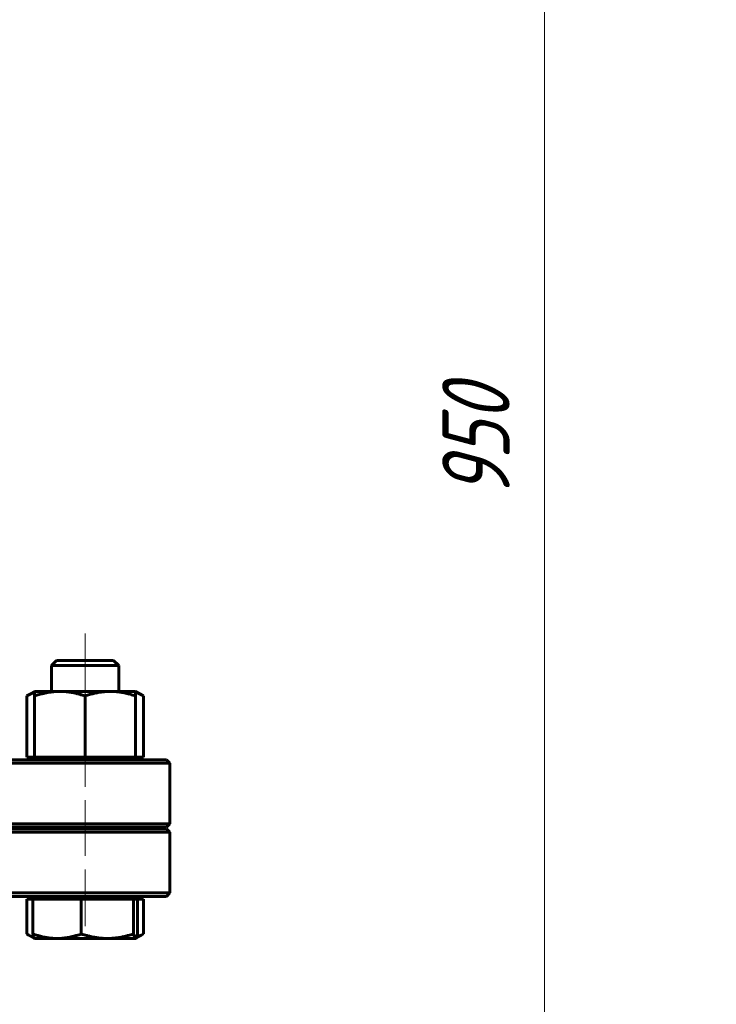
# Model space of a CAD drawing. Header units: millimetres. Extents: x 0 to 594, y -3 to 420.
# Tile 8 of 21: x 242 to 294, y 250 to 324. Entities that reach past the tile are written whole.
import ezdxf

# ---------------------------------------------------------------- set-up
doc = ezdxf.new("R2010")
doc.units = ezdxf.units.MM
for name, pattern in [('K5LT_AXLED', [12, 7.5, -1.5, 1.5, -1.5]), ('K5LT_BASIC', [0]), ('K5LT_THIN', [0])]:
    doc.linetypes.add(name, pattern=pattern)
doc.layers.add('Системный слой', color=7, linetype='Continuous')
doc.layers.add('Системный слой (1)', color=251, linetype='Continuous', true_color=0x6c6c6c)
doc.styles.add('KDIMTEXTSTYLE', font='txt', dxfattribs={"width": 0.96, "oblique": 15, "height": 5})
doc.styles.add('KTEXTSTYLE', font='txt', dxfattribs={"width": 0.96, "height": 5})
doc.dimstyles.new('KDIMSTYLE (0.20)', dxfattribs={"dimtxt": 5, "dimasz": 1, "dimexe": 2, "dimexo": 0, "dimgap": 1, "dimtad": 1, "dimlfac": 5, "dimtxsty": 'KDIMTEXTSTYLE', "dimsah": 1, "dimcen": 0, "dimdle": 1, "dimadec": 0, "dimazin": 0, "dimtfac": 0.667, "dimtmove": 0, "dimatfit": 3, "dimfxl": 1, "dimtvp": 1, "dimtolj": 1, "dimtzin": 0, "dimarcsym": 0})

# ---------------------------------------------------------------- blocks, each defined once
blk = doc.blocks.new('U0')
at = {"layer": 'Системный слой (1)', "color": 143, "linetype": 'K5LT_BASIC', "lineweight": 60, "true_color": 0x33acca}
for p, q in [((210.861, 268.627), (168.611, 268.627)), ((253.111, 268.627), (210.861, 268.627))]:
    blk.add_line(p, q, dxfattribs=at)
blk = doc.blocks.new('U4')
at = {"layer": 'Системный слой (1)', "color": 143, "linetype": 'K5LT_BASIC', "lineweight": 60, "true_color": 0x33acca}
for p, q in [((210.861, 263.502), (168.611, 263.502)), ((253.111, 263.502), (210.861, 263.502))]:
    blk.add_line(p, q, dxfattribs=at)
blk = doc.blocks.new('U18')
at = {"layer": 'Системный слой (1)', "color": 143, "linetype": 'K5LT_BASIC', "lineweight": 60, "true_color": 0x33acca}
for p, q in [((168.611, 258.502), (210.861, 258.502)), ((210.861, 258.502), (253.111, 258.502))]:
    blk.add_line(p, q, dxfattribs=at)
blk = doc.blocks.new('U23')
at = {"layer": 'Системный слой (1)', "color": 143, "linetype": 'K5LT_BASIC', "lineweight": 60, "true_color": 0x33acca}
for p, q in [((168.611, 263.627), (210.861, 263.627)), ((210.861, 263.627), (253.111, 263.627))]:
    blk.add_line(p, q, dxfattribs=at)
blk = doc.blocks.new('U32')
at = {"layer": 'Системный слой (1)', "color": 143, "linetype": 'K5LT_BASIC', "lineweight": 60, "true_color": 0x33acca}
for p, q in [((251.018, 273.561), (250.833, 273.626)), ((251.212, 273.475), (251.018, 273.561)), ((251.413, 273.367), (251.212, 273.475))]:
    blk.add_line(p, q, dxfattribs=at)
blk = doc.blocks.new('U34')
at = {"layer": 'Системный слой (1)', "color": 143, "linetype": 'K5LT_BASIC', "lineweight": 60, "true_color": 0x33acca}
for p, q in [((242.955, 273.475), (242.753, 273.367)), ((243.148, 273.561), (242.955, 273.475)), ((243.333, 273.626), (243.148, 273.561))]:
    blk.add_line(p, q, dxfattribs=at)
blk = doc.blocks.new('U35')
at = {"layer": 'Системный слой (1)', "color": 143, "linetype": 'K5LT_BASIC', "lineweight": 60, "true_color": 0x33acca}
for p, q in [((242.763, 255.712), (242.81, 255.681)), ((242.81, 255.681), (242.858, 255.652)), ((242.858, 255.652), (242.904, 255.625)), ((242.904, 255.625), (243.031, 255.556)), ((243.031, 255.556), (243.154, 255.499)), ((243.154, 255.499), (243.275, 255.453))]:
    blk.add_line(p, q, dxfattribs=at)
blk = doc.blocks.new('U37')
at = {"layer": 'Системный слой (1)', "color": 143, "linetype": 'K5LT_BASIC', "lineweight": 60, "true_color": 0x33acca}
for p, q in [((246.943, 276.002), (244.967, 276.002)), ((249.2, 276.002), (246.943, 276.002))]:
    blk.add_line(p, q, dxfattribs=at)
blk = doc.blocks.new('U42')
at = {"layer": 'Системный слой (1)', "color": 143, "linetype": 'K5LT_BASIC', "lineweight": 60, "true_color": 0x33acca}
for p, q in [((250.903, 255.481), (250.946, 255.62)), ((250.946, 255.62), (250.969, 255.712)), ((250.825, 255.377), (250.83, 255.378)), ((250.83, 255.378), (250.836, 255.379)), ((250.836, 255.379), (250.841, 255.382)), ((250.841, 255.382), (250.862, 255.401)), ((250.862, 255.401), (250.903, 255.481))]:
    blk.add_line(p, q, dxfattribs=at)
blk = doc.blocks.new('U45')
at = {"layer": 'Системный слой (1)', "color": 143, "linetype": 'K5LT_BASIC', "lineweight": 60, "true_color": 0x33acca}
for p, q in [((251.069, 255.557), (251.233, 255.628)), ((251.233, 255.628), (251.404, 255.712)), ((250.91, 255.499), (251.069, 255.557))]:
    blk.add_line(p, q, dxfattribs=at)
blk = doc.blocks.new('D4')
at = {"layer": 'Системный слой (1)'}
for points in [[(281.82, 383.502), (281.162, 388.502), (280.504, 383.502), (281.162, 384.002)], [(281.162, 198.502), (281.82, 203.502), (281.162, 203.002), (280.504, 203.502)]]:
    blk.add_hatch(color=7, dxfattribs=at).paths.add_polyline_path(points)
at = {"layer": 'Системный слой (1)', "color": 7, "linetype": 'K5LT_THIN', "lineweight": 18, "true_color": 0xffffff}
for p, q in [((221.661, 388.502), (283.162, 388.502)), ((280.504, 383.502), (281.162, 388.502)), ((281.162, 388.502), (281.82, 383.502)), ((281.162, 388.502), (281.162, 198.502)), ((281.162, 384.002), (280.504, 383.502)), ((281.82, 383.502), (281.162, 384.002)), ((281.162, 198.502), (280.504, 203.502)), ((280.504, 203.502), (281.162, 203.002)), ((281.162, 203.002), (281.82, 203.502)), ((281.82, 203.502), (281.162, 198.502)), ((248.661, 198.502), (283.162, 198.502))]:
    blk.add_line(p, q, dxfattribs=at)
blk.add_wipeout([(280.162, 288.028), (272.78, 288.028), (272.78, 298.538), (280.162, 298.538)]).dxf.layer = 'Системный слой (1)'
at = {"layer": 'Системный слой (1)', "color": 7, "insert": (273.575, 288.028), "char_height": 5, "attachment_point": 1, "rotation": 90, "style": 'KTEXTSTYLE'}
blk.add_mtext('\\fArial|b0|c204|p34;\\H5.0;\\W1.000;\\Q15;\\fGOST Type AU|b0|i0|c204|p34;\\Q15;\\W0.960;950', dxfattribs=at)
blk = doc.blocks.new('KDIMARROW_01')
at = {"layer": 'Системный слой'}
blk.add_hatch(color=0, dxfattribs=at).paths.add_polyline_path([(0, 0), (-5, 0.658), (-4.5, 0), (-5, -0.658)])
at = {"layer": 'Системный слой', "color": 0, "linetype": 'K5LT_THIN', "lineweight": 18}
for p, q in [((-4.5, 0), (-5, 0.658)), ((-5, 0.658), (0, 0)), ((0, 0), (-5, -0.658)), ((-5, -0.658), (-4.5, 0))]:
    blk.add_line(p, q, dxfattribs=at)
at = {"layer": 'Системный слой (1)', "color": 0, "linetype": 'K5LT_THIN', "lineweight": 18}
blk.add_line((210.861, 198.502), (210.661, 198.502), dxfattribs=at)
blk = doc.blocks.new('D14')
at = {"layer": 'Системный слой (1)'}
for points in [[(437.335, 218.742), (441.132, 222.061), (436.606, 219.838), (437.387, 219.567)], [(370.387, 174.943), (374.913, 177.167), (374.132, 177.437), (374.184, 178.262)]]:
    blk.add_hatch(color=7, dxfattribs=at).paths.add_polyline_path(points)
at = {"layer": 'Системный слой (1)', "color": 7, "linetype": 'K5LT_THIN', "lineweight": 18, "true_color": 0xffffff}
for p, q in [((441.132, 222.061), (455.138, 231.39)), ((455.138, 231.39), (473.261, 231.39)), ((370.387, 174.943), (441.132, 222.061)), ((436.606, 219.838), (441.132, 222.061)), ((441.132, 222.061), (437.335, 218.742)), ((437.387, 219.567), (436.606, 219.838)), ((437.335, 218.742), (437.387, 219.567)), ((370.387, 174.943), (374.184, 178.262)), ((374.184, 178.262), (374.132, 177.437)), ((374.913, 177.167), (370.387, 174.943)), ((374.132, 177.437), (374.913, 177.167))]:
    blk.add_line(p, q, dxfattribs=at)
blk.add_wipeout([(457.138, 232.39), (457.138, 239.772), (470.696, 239.772), (470.696, 232.39)]).dxf.layer = 'Системный слой (1)'
at = {"layer": 'Системный слой (1)', "color": 7, "char_height": 5, "attachment_point": 1, "style": 'KTEXTSTYLE'}
for s, insert in [('\\fArial|b0|c204|p34;\\H5.0;\\W1.000;\\Q15;\\fGOST Type AU|b0|i0|c204|p34;\\Q15;\\W0.960;⌀', (457.138, 238.977)), ('\\fArial|b0|c204|p34;\\H5.0;\\W1.000;\\Q15;\\fGOST Type AU|b0|i0|c204|p34;\\Q15;\\W0.960;425', (460.445, 238.977))]:
    blk.add_mtext(s, dxfattribs=dict(at, insert=insert))

msp = doc.modelspace()

# ---------------------------------------------------------------- linework, layer by layer
at = {"layer": 'Системный слой (1)', "color": 30, "linetype": 'K5LT_AXLED', "lineweight": 18, "true_color": 0xff8000}
for p, q in [((247.0831, 271.6653), (247.0831, 278.002)), ((247.0831, 266.627), (247.0831, 270.827)), ((247.0831, 261.502), (247.0831, 265.627)), ((247.0831, 256.302), (247.0831, 260.502))]:
    msp.add_line(p, q, dxfattribs=at)
at = {"layer": 'Системный слой (1)', "color": 143, "linetype": 'K5LT_BASIC', "lineweight": 60, "true_color": 0x33acca}
for p, q in [((244.9665, 276.002), (244.5831, 275.6186)), ((244.5831, 275.6186), (246.917, 275.6186)), ((244.5831, 273.702), (244.5831, 275.6186)), ((246.917, 275.6186), (249.5831, 275.6186)), ((249.1997, 276.002), (249.5831, 275.6186)), ((249.5831, 273.702), (249.5831, 275.6186)), ((243.3331, 273.702), (242.753, 273.3671)), ((242.753, 268.827), (242.753, 273.3671)), ((243.3331, 273.3671), (243.3331, 273.702)), ((243.3331, 273.702), (245.2081, 273.702)), ((243.3331, 268.827), (243.3331, 273.3671)), ((245.2081, 273.702), (248.9581, 273.702)), ((247.0831, 268.827), (247.0831, 273.3671)), ((248.9581, 273.702), (250.8331, 273.702)), ((250.8331, 273.702), (250.8331, 273.3671)), ((250.8331, 273.702), (251.4132, 273.3671)), ((250.8331, 268.827), (250.8331, 273.3671)), ((251.4132, 268.827), (251.4132, 273.3671)), ((242.753, 268.827), (243.3331, 268.827)), ((243.3331, 268.827), (247.0831, 268.827)), ((243.5956, 268.627), (243.5956, 268.827)), ((247.0831, 268.827), (250.8331, 268.827)), ((250.5706, 268.627), (250.5706, 268.827)), ((250.8331, 268.827), (251.4132, 268.827)), ((210.8609, 268.377), (253.3609, 268.377)), ((253.1109, 268.627), (253.3609, 268.377)), ((253.3609, 263.877), (253.3609, 268.377)), ((253.3609, 263.877), (210.8609, 263.877)), ((253.1109, 263.627), (253.3609, 263.877)), ((210.8609, 263.252), (253.3609, 263.252)), ((244.5831, 263.502), (244.5831, 263.627)), ((249.5831, 263.502), (249.5831, 263.627)), ((253.1109, 263.502), (253.3609, 263.252)), ((253.3609, 258.752), (253.3609, 263.252)), ((253.3609, 258.752), (210.8609, 258.752)), ((253.1109, 258.502), (253.3609, 258.752)), ((242.7626, 258.302), (242.7626, 255.7119)), ((242.7626, 258.302), (243.1976, 258.302)), ((243.1976, 258.302), (244.9965, 258.302)), ((243.1976, 258.302), (243.1976, 255.7119)), ((243.3331, 258.302), (243.3331, 258.502)), ((244.9965, 258.302), (246.7955, 258.302)), ((246.7955, 258.302), (248.7382, 258.302)), ((246.7955, 258.302), (246.7955, 255.7119)), ((248.7382, 258.302), (250.681, 258.302)), ((250.681, 258.302), (250.8248, 258.302)), ((250.681, 258.302), (250.681, 255.7119)), ((250.8248, 258.302), (250.9687, 258.302)), ((250.8331, 258.302), (250.8331, 258.502)), ((250.9687, 258.302), (251.4037, 258.302)), ((250.9687, 258.302), (250.9687, 255.7119)), ((251.4037, 258.302), (251.4037, 255.7119)), ((243.3248, 255.3818), (242.904, 255.6247)), ((250.8331, 255.377), (251.2622, 255.6247)), ((243.3331, 255.377), (243.3248, 255.3818)), ((244.9965, 255.377), (243.3331, 255.377)), ((248.7382, 255.377), (244.9965, 255.377)), ((250.8248, 255.377), (248.7382, 255.377)), ((250.8331, 255.377), (250.8248, 255.377)), ((250.8331, 255.377), (250.8414, 255.3818))]:
    msp.add_line(p, q, dxfattribs=at)
for points, knots in [([(245.2081, 273.702), (245.1159, 273.702), (244.9383, 273.6969), (244.6681, 273.6747), (244.4319, 273.6427), (244.2023, 273.6018), (243.9637, 273.5506), (243.6703, 273.4742), (243.4484, 273.4055), (243.3331, 273.3671)], [0, 0, 0, 0, 1.5318766, 2.9653804, 4.5173337, 5.4459308, 6.7131211, 8.3397831, 10, 10, 10, 10]), ([(247.0831, 273.3671), (246.9481, 273.4121), (246.7374, 273.4764), (246.4928, 273.5396), (246.3108, 273.5814), (246.1531, 273.6131), (245.9857, 273.6416), (245.7934, 273.6686), (245.5672, 273.6911), (245.3603, 273.7008), (245.2408, 273.702), (245.2081, 273.702)], [0, 0, 0, 0, 2.3311342, 3.7642683, 4.5608588, 5.7974786, 6.8183116, 7.8482642, 9.6128391, 11.3493504, 12, 12, 12, 12]), ([(248.9581, 273.702), (248.8659, 273.702), (248.6883, 273.6969), (248.4181, 273.6747), (248.1819, 273.6427), (247.9523, 273.6018), (247.7137, 273.5506), (247.4203, 273.4742), (247.1984, 273.4055), (247.0831, 273.3671)], [0, 0, 0, 0, 1.5318766, 2.9653804, 4.5173337, 5.4459308, 6.7131211, 8.3397831, 10, 10, 10, 10]), ([(250.8331, 273.3671), (250.6981, 273.4121), (250.4874, 273.4764), (250.2428, 273.5396), (250.0608, 273.5814), (249.9031, 273.6131), (249.7357, 273.6416), (249.5434, 273.6686), (249.3172, 273.6911), (249.1103, 273.7008), (248.9908, 273.702), (248.9581, 273.702)], [0, 0, 0, 0, 2.3311342, 3.7642683, 4.5608588, 5.7974786, 6.8183116, 7.8482642, 9.6128391, 11.3493504, 12, 12, 12, 12]), ([(243.1976, 255.7119), (243.3271, 255.6669), (243.5293, 255.6025), (243.7639, 255.5393), (243.9386, 255.4976), (244.0899, 255.4659), (244.2505, 255.4374), (244.435, 255.4104), (244.652, 255.3879), (244.8505, 255.3782), (244.9652, 255.377), (244.9965, 255.377)], [0, 0, 0, 0, 2.3311342, 3.7642683, 4.5608588, 5.7974786, 6.8183116, 7.8482642, 9.6128391, 11.3493504, 12, 12, 12, 12]), ([(243.3248, 255.3818), (243.318, 255.3857), (243.3045, 255.3983), (243.2829, 255.4332), (243.2601, 255.4864), (243.2341, 255.5659), (243.2133, 255.6449), (243.2001, 255.7007), (243.1976, 255.7119)], [0, 0, 0, 0, 1.5098446, 3.02053, 4.7922296, 6.4615616, 8.5065642, 9, 9, 9, 9]), ([(244.9965, 255.377), (245.085, 255.377), (245.2554, 255.382), (245.5146, 255.4043), (245.7412, 255.4363), (245.9616, 255.4772), (246.1904, 255.5284), (246.472, 255.6048), (246.6849, 255.6735), (246.7955, 255.7119)], [0, 0, 0, 0, 1.5318766, 2.9653804, 4.5173337, 5.4459308, 6.7131211, 8.3397831, 10, 10, 10, 10]), ([(246.7955, 255.7119), (246.9354, 255.6669), (247.1537, 255.6025), (247.4071, 255.5393), (247.5957, 255.4976), (247.7591, 255.4659), (247.9325, 255.4374), (248.1318, 255.4104), (248.3662, 255.3879), (248.5806, 255.3782), (248.7044, 255.377), (248.7382, 255.377)], [0, 0, 0, 0, 2.3311342, 3.7642683, 4.5608588, 5.7974786, 6.8183116, 7.8482642, 9.6128391, 11.3493504, 12, 12, 12, 12]), ([(248.7382, 255.377), (248.8338, 255.377), (249.0178, 255.382), (249.2977, 255.4043), (249.5425, 255.4363), (249.7804, 255.4772), (250.0064, 255.524), (250.3093, 255.5986), (250.5379, 255.6659), (250.681, 255.7119)], [0, 0, 0, 0, 1.5318766, 2.9653804, 4.5173337, 5.4459308, 6.7131211, 8.0117263, 10, 10, 10, 10]), ([(250.681, 255.7119), (250.6926, 255.6617), (250.7102, 255.5922), (250.7308, 255.5251), (250.7436, 255.4888), (250.7542, 255.4618), (250.7652, 255.4374), (250.7799, 255.4104), (250.7973, 255.3879), (250.8132, 255.3782), (250.8223, 255.377), (250.8248, 255.377)], [0, 0, 0, 0, 2.6025946, 4.1246254, 5.0352998, 5.7974786, 6.8183116, 7.8482642, 9.6128391, 11.3493504, 12, 12, 12, 12])]:
    msp.add_open_spline(points, degree=3, knots=knots, dxfattribs=at)
msp.add_open_spline([(251.4037, 255.7119), (251.3555, 255.6804), (251.3083, 255.6513), (251.2622, 255.6247)], degree=3, dxfattribs=at)

# ---------------------------------------------------------------- block references
at = {"layer": 'Системный слой (1)'}
for name in ['U37', 'U34', 'U32', 'U0', 'U23', 'U4', 'U18', 'U35', 'U42', 'U45']:
    msp.add_blockref(name, (0, 0), dxfattribs=at)

# ---------------------------------------------------------------- next in the draw order: dimensions: what is measured, and where the dimension line sits
at = {"layer": 'Системный слой (1)', "color": 7}
dim = msp.add_linear_dim(base=(281.1622, 388.502), p1=(248.6609, 198.502), p2=(221.6609, 388.502), angle=90, dimstyle='KDIMSTYLE (0.20)', override={"dimexo": 0, "dimpost": '\\fGOST Type AU|b0|c204|p34;\\H5.0;\\W0.960;\\Q15;<>', "dimblk1": 'KDIMARROW_01', "dimblk2": 'KDIMARROW_01', "dimse1": 0, "dimse2": 0, "dimclrt": 7, "dimtol": 1, "dimtp": 0, "dimtm": 0, "dimtdec": 5, "dimtolj": 1}, dxfattribs=at)
dim.commit()
dim.dimension.update_dxf_attribs({"geometry": 'D4', "text_midpoint": (281.1622, 293.502), "dimtype": 160})

# ---------------------------------------------------------------- next in the draw order: dimensions: what is measured, and where the dimension line sits
dim = msp.add_diameter_dim_2p(p1=(228.8974, 80.7054), p2=(582.6217, 316.2986), dimstyle='KDIMSTYLE (0.20)', override={"dimtih": 1, "dimtoh": 1, "dimpost": '\\fGOST Type AU|b0|c204|p34;\\H5.0;\\W0.960;\\Q15;<>', "dimblk1": 'KDIMARROW_01', "dimblk2": 'KDIMARROW_01', "dimclrt": 7, "dimtol": 1, "dimtp": 0, "dimtm": 0, "dimtdec": 5, "dimtmove": 1, "dimatfit": 2, "dimtolj": 1}, dxfattribs=at)
dim.commit()
dim.dimension.update_dxf_attribs({"geometry": 'D14', "text_midpoint": (457.1377, 231.3896), "dimtype": 163})

doc.saveas('drawing.dxf')
